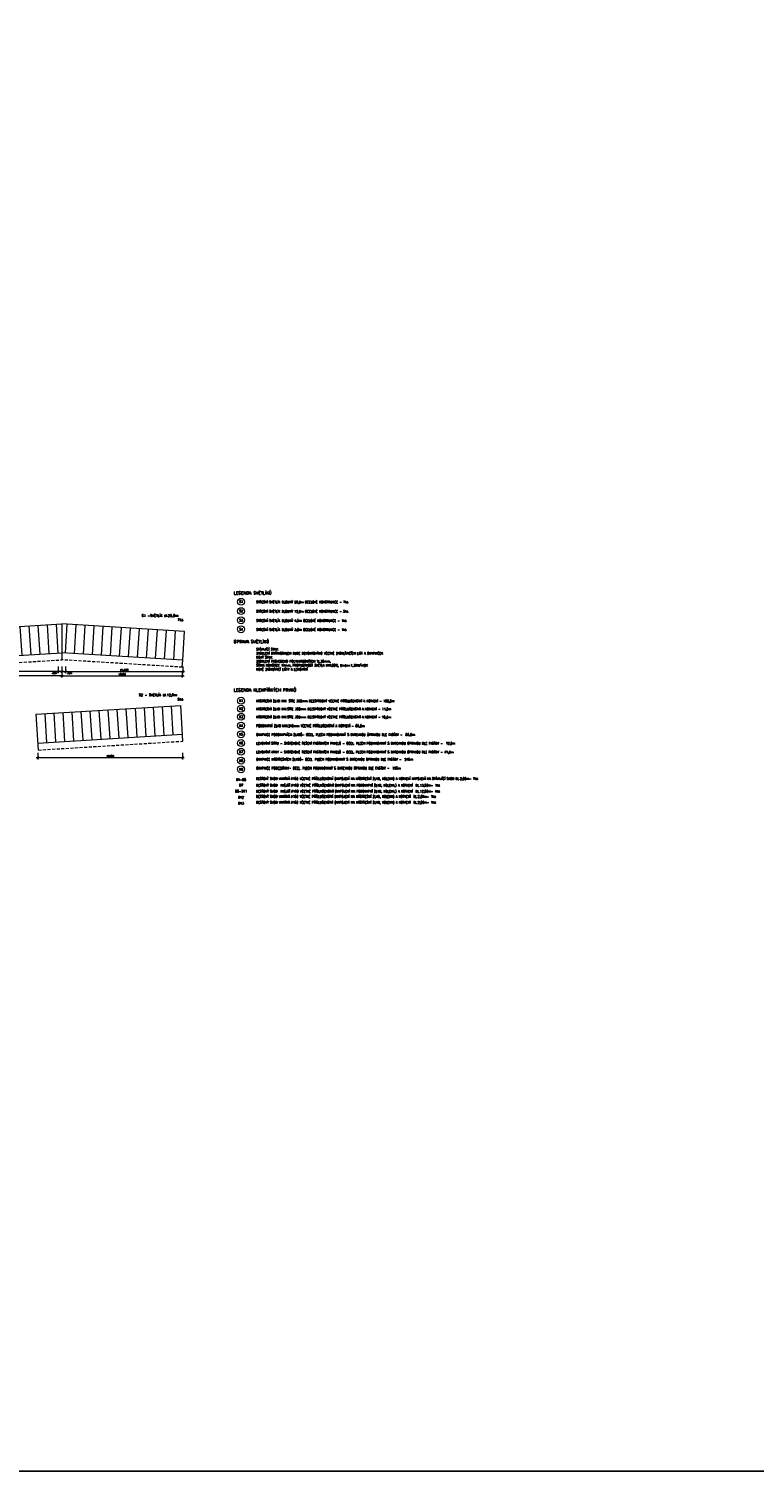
# Model space of a CAD drawing. Header units: millimetres. Extents: x -485339 to 350584, y -1189934 to 0.
# Tile 40 of 178: x -152662 to -92446, y -1189934 to -1070180. Entities that reach past the tile are written whole.
import ezdxf
from ezdxf.enums import TextEntityAlignment as Align

# ---------------------------------------------------------------- set-up
doc = ezdxf.new("R2010")
doc.units = ezdxf.units.MM
doc.header["$LTSCALE"] = 10
doc.linetypes.add('ČÁRKOVANÁ', pattern=[19.05, 12.7, -6.35])
doc.layers.get('Defpoints').update_dxf_attribs({"color": 201})
for name, color, linetype, lineweight in [('N_popis', 10, 'Continuous', 18), ('N_čáry_plné', 10, 'Continuous', 18), ('N_čáry_pod', 10, 'ČÁRKOVANÁ', 18), ('St_popis', 250, 'Continuous', 18)]:
    doc.layers.add(name, color=color, linetype=linetype, lineweight=lineweight)
doc.styles.add('Andy', font='arial.ttf')
doc.styles.add('ROMANS', font='romans.shx', dxfattribs={"width": 0.8})
doc.styles.get("Standard").update_dxf_attribs({"font": 'simplex.shx', "width": 0.8})
doc.dimstyles.new('stavebníM100', dxfattribs={"dimtxt": 165, "dimasz": 170, "dimexe": 150, "dimexo": 100, "dimgap": 30, "dimtad": 1, "dimdec": 0, "dimtxsty": 'Standard', "dimblk": 'OBLIQUE', "dimcen": -2.5, "dimdle": 150, "dimclrd": 256, "dimclre": 256, "dimclrt": 256, "dimadec": 4, "dimazin": 0, "dimtfac": 1, "dimtdec": 0, "dimtmove": 2, "dimatfit": 3, "dimldrblk": 'OBLIQUE', "dimfxl": 400, "dimfxlon": 1, "dimlwd": -1, "dimlwe": -1, "dimarcsym": 0})

# ---------------------------------------------------------------- blocks, each defined once
blk = doc.blocks.new('*U7485')
at = {"layer": 'N_čáry_plné'}
blk.add_lwpolyline([(0, -1196), (0, 1196)], dxfattribs=at)
blk = doc.blocks.new('*U7486')
at = {"layer": 'N_čáry_plné'}
for p in [(0, 0), (750, 0), (1500, 0), (2250, 0), (3000, 0), (3750, 0), (4500, 0), (5250, 0), (6000, 0), (6750, 0), (7500, 0), (8250, 0), (9000, 0), (9750, 0), (10500, 0)]:
    blk.add_blockref('*U7485', p, dxfattribs=at)
blk = doc.blocks.new('*U7490')
at = {"layer": 'N_čáry_plné'}
blk.add_lwpolyline([(0, -1196), (0, 1196)], dxfattribs=at)
blk = doc.blocks.new('*U7489')
at = {"layer": 'N_čáry_plné'}
for p in [(0, 0), (750, 0), (1500, 0), (2250, 0), (3000, 0), (3750, 0), (4500, 0), (5250, 0), (6000, 0), (6750, 0), (7500, 0), (8250, 0), (9000, 0), (9750, 0)]:
    blk.add_blockref('*U7490', p, dxfattribs=at)
blk = doc.blocks.new('_OBLIQUE')
at = {"color": 0, "linetype": 'ByBlock'}
blk.add_line((-0.5, -0.5), (0.5, 0.5), dxfattribs=at)
blk = doc.blocks.new('*D7500')
at = {"layer": 'Defpoints', "color": 0}
for p in [(-139909, -1128747), (-151909, -1129481), (-139909, -1130689)]:
    blk.add_point(p, dxfattribs=at)
at = {"layer": 'N_čáry_plné'}
for p, q in [((-151909, -1130289), (-151909, -1130839)), ((-139909, -1130289), (-139909, -1130839)), ((-152059, -1130689), (-139759, -1130689))]:
    blk.add_line(p, q, dxfattribs=at)
at = {"layer": 'N_čáry_plné', "linetype": 'ByBlock', "xscale": 170, "yscale": 170, "zscale": 170, "rotation": 180}
blk.add_blockref('_OBLIQUE', (-151909, -1130689), dxfattribs=at)
at = {"layer": 'N_čáry_plné', "linetype": 'ByBlock', "xscale": 170, "yscale": 170, "zscale": 170}
blk.add_blockref('_OBLIQUE', (-139909, -1130689), dxfattribs=at)
at = {"layer": 'N_čáry_plné', "insert": (-145909, -1130577), "char_height": 165, "attachment_point": 5}
blk.add_mtext('12000', dxfattribs=at)
blk = doc.blocks.new('*D7501')
at = {"layer": 'Defpoints', "color": 0}
for p in [(-150232, -1122009), (-149926, -1121991), (-150232, -1123535)]:
    blk.add_point(p, dxfattribs=at)
at = {"layer": 'N_čáry_plné'}
for p, q in [((-150232, -1123135), (-150232, -1123685)), ((-149926, -1123135), (-149926, -1123685)), ((-149776, -1123535), (-150382, -1123535))]:
    blk.add_line(p, q, dxfattribs=at)
at = {"layer": 'N_čáry_plné', "linetype": 'ByBlock', "xscale": 170, "yscale": 170, "zscale": 170, "rotation": 180}
blk.add_blockref('_OBLIQUE', (-150232, -1123535), dxfattribs=at)
at = {"layer": 'N_čáry_plné', "linetype": 'ByBlock', "xscale": 170, "yscale": 170, "zscale": 170}
blk.add_blockref('_OBLIQUE', (-149926, -1123535), dxfattribs=at)
at = {"layer": 'N_čáry_plné', "insert": (-150554, -1123663), "char_height": 165, "attachment_point": 5}
blk.add_mtext('305', dxfattribs=at)
blk = doc.blocks.new('*D7502')
at = {"layer": 'Defpoints', "color": 0}
for p in [(-150232, -1122009), (-159963, -1122604), (-159963, -1123535)]:
    blk.add_point(p, dxfattribs=at)
at = {"layer": 'N_čáry_plné'}
for p, q in [((-159963, -1123135), (-159963, -1123685)), ((-150232, -1123135), (-150232, -1123685)), ((-150082, -1123535), (-160113, -1123535))]:
    blk.add_line(p, q, dxfattribs=at)
at = {"layer": 'N_čáry_plné', "linetype": 'ByBlock', "xscale": 170, "yscale": 170, "zscale": 170, "rotation": 180}
blk.add_blockref('_OBLIQUE', (-159963, -1123535), dxfattribs=at)
at = {"layer": 'N_čáry_plné', "linetype": 'ByBlock', "xscale": 170, "yscale": 170, "zscale": 170}
blk.add_blockref('_OBLIQUE', (-150232, -1123535), dxfattribs=at)
at = {"layer": 'N_čáry_plné', "insert": (-155098, -1123422), "char_height": 165, "attachment_point": 5}
blk.add_mtext('13x750', dxfattribs=at)
blk = doc.blocks.new('*D7503')
at = {"layer": 'Defpoints', "color": 0}
for p in [(-149926, -1121990), (-159926, -1123182), (-159926, -1123893)]:
    blk.add_point(p, dxfattribs=at)
at = {"layer": 'N_čáry_plné'}
for p, q in [((-149776, -1123893), (-160076, -1123893)), ((-159926, -1123493), (-159926, -1124043)), ((-149926, -1123493), (-149926, -1124043))]:
    blk.add_line(p, q, dxfattribs=at)
at = {"layer": 'N_čáry_plné', "linetype": 'ByBlock', "xscale": 170, "yscale": 170, "zscale": 170, "rotation": 180}
blk.add_blockref('_OBLIQUE', (-159926, -1123893), dxfattribs=at)
at = {"layer": 'N_čáry_plné', "linetype": 'ByBlock', "xscale": 170, "yscale": 170, "zscale": 170}
blk.add_blockref('_OBLIQUE', (-149926, -1123893), dxfattribs=at)
at = {"layer": 'N_čáry_plné', "insert": (-154926, -1123780), "char_height": 165, "attachment_point": 5}
blk.add_mtext('10000', dxfattribs=at)
blk = doc.blocks.new('*U7505')
at = {"layer": 'N_čáry_plné'}
blk.add_lwpolyline([(0, -1196), (0, 1196)], dxfattribs=at)
blk = doc.blocks.new('*U7504')
at = {"layer": 'N_čáry_plné'}
for p in [(0, 0), (750, 0), (1500, 0), (2250, 0), (3000, 0), (3750, 0), (4500, 0), (5250, 0), (6000, 0), (6750, 0), (7500, 0), (8250, 0), (9000, 0), (9750, 0)]:
    blk.add_blockref('*U7505', p, dxfattribs=at)
blk = doc.blocks.new('*D7506')
at = {"layer": 'Defpoints', "color": 0}
for p in [(-149926, -1121991), (-149621, -1122009), (-149621, -1123535)]:
    blk.add_point(p, dxfattribs=at)
at = {"layer": 'N_čáry_plné'}
for p, q in [((-149926, -1123135), (-149926, -1123685)), ((-149621, -1123135), (-149621, -1123685)), ((-150076, -1123535), (-149471, -1123535))]:
    blk.add_line(p, q, dxfattribs=at)
at = {"layer": 'N_čáry_plné', "linetype": 'ByBlock', "xscale": 170, "yscale": 170, "zscale": 170, "rotation": 180}
blk.add_blockref('_OBLIQUE', (-149926, -1123535), dxfattribs=at)
at = {"layer": 'N_čáry_plné', "linetype": 'ByBlock', "xscale": 170, "yscale": 170, "zscale": 170}
blk.add_blockref('_OBLIQUE', (-149621, -1123535), dxfattribs=at)
at = {"layer": 'N_čáry_plné', "insert": (-149298, -1123663), "char_height": 165, "attachment_point": 5}
blk.add_mtext('305', dxfattribs=at)
blk = doc.blocks.new('*D7507')
at = {"layer": 'Defpoints', "color": 0}
for p in [(-149621, -1122009), (-139889, -1122604), (-139889, -1123535)]:
    blk.add_point(p, dxfattribs=at)
at = {"layer": 'N_čáry_plné'}
for p, q in [((-149621, -1123135), (-149621, -1123685)), ((-139889, -1123135), (-139889, -1123685)), ((-149771, -1123535), (-139739, -1123535))]:
    blk.add_line(p, q, dxfattribs=at)
at = {"layer": 'N_čáry_plné', "linetype": 'ByBlock', "xscale": 170, "yscale": 170, "zscale": 170, "rotation": 180}
blk.add_blockref('_OBLIQUE', (-149621, -1123535), dxfattribs=at)
at = {"layer": 'N_čáry_plné', "linetype": 'ByBlock', "xscale": 170, "yscale": 170, "zscale": 170}
blk.add_blockref('_OBLIQUE', (-139889, -1123535), dxfattribs=at)
at = {"layer": 'N_čáry_plné', "insert": (-144755, -1123422), "char_height": 165, "attachment_point": 5}
blk.add_mtext('13x750', dxfattribs=at)
blk = doc.blocks.new('*D7508')
at = {"layer": 'Defpoints', "color": 0}
for p in [(-149926, -1121990), (-139926, -1123182), (-139926, -1123893)]:
    blk.add_point(p, dxfattribs=at)
at = {"layer": 'N_čáry_plné'}
for p, q in [((-150076, -1123893), (-139776, -1123893)), ((-149926, -1123493), (-149926, -1124043)), ((-139926, -1123493), (-139926, -1124043))]:
    blk.add_line(p, q, dxfattribs=at)
at = {"layer": 'N_čáry_plné', "linetype": 'ByBlock', "xscale": 170, "yscale": 170, "zscale": 170, "rotation": 180}
blk.add_blockref('_OBLIQUE', (-149926, -1123893), dxfattribs=at)
at = {"layer": 'N_čáry_plné', "linetype": 'ByBlock', "xscale": 170, "yscale": 170, "zscale": 170}
blk.add_blockref('_OBLIQUE', (-139926, -1123893), dxfattribs=at)
at = {"layer": 'N_čáry_plné', "insert": (-144926, -1123780), "char_height": 165, "attachment_point": 5}
blk.add_mtext('10000', dxfattribs=at)

msp = doc.modelspace()

# ---------------------------------------------------------------- linework, layer by layer
at = {"layer": 'Defpoints'}
msp.add_lwpolyline([(-480994, -929890.9), (286897.8, -929890.9), (286897.8, -1189933.9), (-480994, -1189933.9)], close=True, dxfattribs=at)
at = {"layer": 'N_čáry_plné'}
for points in [[(-160109.4, -1120217.1), (-149927.2, -1119594.3)], [(-149926.2, -1119594.3), (-149926.2, -1122570.6)], [(-149926.2, -1119594.3), (-149926.2, -1122570.6)], [(-139742.9, -1120217.1), (-149925.2, -1119594.3)], [(-159963.4, -1122604.4), (-149926.2, -1121990.5)], [(-139888.9, -1122604.4), (-149926.2, -1121990.5)], [(-139926.3, -1123182.2), (-139890.9, -1122604.2)], [(-152054.6, -1127093.5), (-140055, -1126359.5)], [(-139873.6, -1129324.8), (-140055, -1126359.5)], [(-151873.2, -1130058.7), (-152054.6, -1127093.5)], [(-151908.5, -1129480.8), (-139909, -1128746.8)]]:
    msp.add_lwpolyline(points, dxfattribs=at)
for centre in [(-135042.3, -1117751.5), (-135042.3, -1118526), (-135042.3, -1119286.8), (-135042.3, -1120034.1), (-135042.3, -1125968.8), (-135042.3, -1126629.6), (-135042.3, -1127300.5), (-135042.3, -1128027.2), (-135042.3, -1128753.8), (-135042.3, -1129480.5), (-135042.3, -1130207.2), (-135042.3, -1130933.8), (-135042.3, -1131660.5)]:
    msp.add_circle(centre, 285.9, dxfattribs=at)
at = {"layer": 'N_čáry_pod', "ltscale": 2}
for points in [[(-159926.1, -1123182.2), (-149926.2, -1122570.6)], [(-139926.3, -1123182.2), (-149926.2, -1122570.6)], [(-151873.2, -1130058.7), (-139873.6, -1129324.8)]]:
    msp.add_lwpolyline(points, dxfattribs=at)

# ---------------------------------------------------------------- block references
at = {"layer": 'N_čáry_plné', "rotation": 3.500000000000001}
for name, p in [('*U7489', (-160036.4, -1121410.7)), ('*U7486', (-151232.9, -1128241.3))]:
    msp.add_blockref(name, p, dxfattribs=at)
at = {"layer": 'N_čáry_plné', "xscale": -1, "rotation": 356.5}
msp.add_blockref('*U7504', (-139815.9, -1121410.7), dxfattribs=at)

# ---------------------------------------------------------------- texts
at = {"layer": 'N_popis', "width": 0.8}
for s, p in [('S1', (-135042.3, -1117751.5)), ('S2', (-135042.3, -1118526)), ('S3', (-135042.3, -1119286.8)), ('S4', (-135042.3, -1120034.1)), ('K1', (-135042.3, -1125968.8)), ('K2', (-135042.3, -1126629.6)), ('K3', (-135042.3, -1127300.5)), ('K4', (-135042.3, -1128027.2)), ('K5', (-135042.3, -1128753.8)), ('K6', (-135042.3, -1129480.5)), ('K7', (-135042.3, -1130207.2)), ('K8', (-135042.3, -1130933.8)), ('K9', (-135042.3, -1131660.5)), ('D1-D6', (-135042.3, -1132513)), ('D8-D11', (-135042.3, -1133476.4)), ('D12', (-135042.3, -1133976.4)), ('D7', (-135042.3, -1132976.4)), ('D13', (-135042.3, -1134476.4))]:
    msp.add_text(s, height=200, dxfattribs=at).set_placement(p, align=Align.MIDDLE_CENTER)
at = {"layer": 'St_popis', "attachment_point": 1, "style": 'Andy'}
for s, insert, char_height in [('{\\Fromand|c0;LEGENDA SVĚTLÍKŮ }', (-135659.2, -1116887.6), 250), ('{\\Fromand|c0;S1 -SVĚTLÍK dl.20,0m}', (-143296.7, -1118793.4), 200), ('{\\Fromand|c0;7ks}', (-140314.6, -1119151.8), 200), ('{\\Fromand|c0;ÚPRAVA SVĚTLÍKŮ}', (-135659.2, -1120933.4), 250), ('{\\Fromand|c0;S2 - SVĚTLÍK dl.12,0m}', (-143531.5, -1125382.2), 200), ('{\\Fromand|c0;LEGENDA KLEMPÍŘKÝCH PRVKŮ}', (-135659.2, -1124952.6), 250), ('{\\Fromand|c0;5ks}', (-140314.6, -1125740.6), 200)]:
    msp.add_mtext(s, dxfattribs=dict(at, insert=insert, char_height=char_height))
at = {"layer": 'St_popis', "char_height": 200, "attachment_point": 1, "style": 'ROMANS'}
for s, insert, width in [('STŘEŠNÍ SVĚTLÍK DLOUHÝ 20,0m OCELOVÉ KONSTRUKCE - 7ks', (-133785.5, -1117676.5), 17412.882), ('STŘEŠNÍ SVĚTLÍK DLOUHÝ 12,0m OCELOVÉ KONSTRUKCE - 5ks', (-133785.5, -1118451), 17412.882), ('STŘEŠNÍ SVĚTLÍK DLOUHÝ 4,5m OCELOVÉ KONSTRUKCE - 1ks', (-133785.5, -1119211.8), 17412.882), ('STŘEŠNÍ SVĚTLÍK DLOUHÝ 3,0m OCELOVÉ KONSTRUKCE - 1ks', (-133785.5, -1119959.1), 17412.882), ('STÁVAJÍCÍ STAV:\\PZASKLENÍ DRÁTKOSKLEM BUDE DEMONTOVÁNO VČETNĚ ZASKLÍVACÍCH LIŠT A OKAPNIČEK\\PNOVÝ STAV:\\PZASKLENÍ PROVEDENO POLYKARBONÁTEM TL.25mm, \\PŠÍŘKA KOMŮREK 14mm, PROPUSTNOST SVĚTLA MIN.60%, Umax=1,39W/m2K\\PNOVÉ ZASKLÍVACÍ LIŠTY A LEMOVÁNÍ', (-133785.5, -1121589.5), 17412.882), ('NÁSTŘEŠNÍ ŽLAB MIN. ŠÍŘE 350mm BEZSPÁDOVÝ VČETNĚ PŘÍSLUŠENSTVÍ A KOTVENÍ - 100,0m', (-133785.5, -1125893.8), 17412.882), ('NÁSTŘEŠNÍ ŽLAB MIN.ŠÍŘE 350mm BEZSPÁDOVÝ VČETNĚ PŘÍSLUŠENSTVÍ A KOTVENÍ - 11,0m', (-133785.5, -1126554.6), 17412.882), ('NÁSTŘEŠNÍ ŽLAB MIN.ŠÍŘE 350mm BEZSPÁDOVÝ VČETNĚ PŘÍSLUŠENSTVÍ A KOTVENÍ - 10,6m', (-133785.5, -1127225.5), 17412.882), ('PODOKAPNÍ ŽLAB MIN.240mm VČETNĚ PŘÍSLUŠENSTVÍ A KOTVENÍ - 85,6m', (-133785.5, -1127952.1), 17412.882), ('OKAPNICE PODOKAPNÍCH ŽLABŮ- OCEL. PLECH POZINKOVANÝ S BAREVNOU ÚPRAVOU DLE FASÁDY -  85,6m', (-133785.5, -1128678.8), 18683.642), ('LEMOVÁNÍ ŠTÍTU - SYSTÉMOVÉ ŘEŠENÍ FASÁDNÍCH PANELŮ - OCEL. PLECH POZINKOVANÝ S BAREVNOU ÚPRAVOU DLE FASÁDY -  72,0m', (-133785.5, -1129405.5), 18683.642), ('LEMOVÁNÍ ATIKY - SYSTÉMOVÉ ŘEŠENÍ FASÁDNÍCH PANELŮ - OCEL. PLECH POZINKOVANÝ S BAREVNOU ÚPRAVOU DLE FASÁDY - 41,0m', (-133785.5, -1130132.2), 18683.642), ('OKAPNICE NÁSTŘEŠNÍCH ŽLABŮ- OCEL. PLECH POZINKOVANÝ S BAREVNOU ÚPRAVOU DLE FASÁDY -  245m', (-133785.5, -1130736.9), 18683.642), ('OKAPNICE PODEZDÍVKY- OCEL. PLECH POZINKOVANÝ S BAREVNOU ÚPRAVOU DLE FASÁDY -  195m', (-133785.5, -1131463.5), 18683.642), ('DEŠŤOVÝ SVOD VNITŘNÍ %%C150 VČETNĚ PŘÍSLUŠENSTVÍ (NAPOJENÍ NA NÁSTŘEŠNÍ ŽLAB, KOLENA) A KOTVENÍ NAPOJENÍ NA STÁVAJÍCÍ SVOD DL.2,00m- 7ks', (-133789.3, -1132330.6), 20128.701), ('DEŠŤOVÝ SVOD  VNĚJŠÍ %%C150 VČETNĚ PŘÍSLUŠENSTVÍ (NAPOJENÍ NA PODOKAPNÍ ŽLAB, KOLENA,) A KOTVENÍ  DL.13,50m- 1ks', (-133785.5, -1132881.2), 17412.882), ('DEŠŤOVÝ SVOD  VNĚJŠÍ %%C150 VČETNĚ PŘÍSLUŠENSTVÍ (NAPOJENÍ NA PODOKAPNÍ ŽLAB, KOLENA,) A KOTVENÍ  DL.12,50m- 4ks', (-133785.5, -1133381.2), 17412.882), ('DEŠŤOVÝ SVOD VNITŘNÍ %%C150 VČETNĚ PŘÍSLUŠENSTVÍ (NAPOJENÍ NA NÁSTŘEŠNÍ ŽLAB, KOLENA) A KOTVENÍ  DL.2,00m- 1ks', (-133785.5, -1133818.7), 17412.882), ('DEŠŤOVÝ SVOD VNITŘNÍ %%C150 VČETNĚ PŘÍSLUŠENSTVÍ (NAPOJENÍ NA NÁSTŘEŠNÍ ŽLAB, KOLENA) A KOTVENÍ  DL.2,00m- 1ks', (-133785.5, -1134307.8), 17412.882)]:
    msp.add_mtext(s, dxfattribs=dict(at, insert=insert, width=width))

# ---------------------------------------------------------------- dimensions: what is measured, and where the dimension line sits
at = {"layer": 'N_čáry_plné'}
dim = msp.add_linear_dim(base=(-159963.4, -1123534.7), p1=(-150231.6, -1122009.1), p2=(-159963.4, -1122604.4), text='13x750', dimstyle='stavebníM100', override={"dimtxsty": 'Standard'}, dxfattribs=at)
dim.commit()
dim.dimension.update_dxf_attribs({"geometry": '*D7502', "text_midpoint": (-155097.5, -1123422.2)})
for base, p1, p2, picture, middle in [((-159926.1, -1123892.9), (-149926.2, -1121990.5), (-159926.1, -1123182.2), '*D7503', (-154926.1, -1123780.4)), ((-139908.9614, -1130689.3732), (-151908.538, -1129480.7526), (-139908.9614, -1128746.8271), '*D7500', (-145908.7497, -1130576.8732))]:
    dim = msp.add_linear_dim(base=base, p1=p1, p2=p2, dimstyle='stavebníM100', dxfattribs=at)
    dim.commit()
    dim.dimension.update_dxf_attribs({"geometry": picture, "text_midpoint": middle})
dim = msp.add_linear_dim(base=(-150231.6, -1123534.7), p1=(-149926.2, -1121990.5), p2=(-150231.6, -1122009.1), dimstyle='stavebníM100', dxfattribs=at)
dim.commit()
dim.dimension.update_dxf_attribs({"geometry": '*D7501', "text_midpoint": (-150553.9, -1123662.7), "dimtype": 160})
dim = msp.add_linear_dim(base=(-149620.8, -1123534.7), p1=(-149926.2, -1121990.5), p2=(-149620.8, -1122009.1), angle=180, dimstyle='stavebníM100', dxfattribs=at)
dim.commit()
dim.dimension.update_dxf_attribs({"geometry": '*D7506', "text_midpoint": (-149298.5, -1123662.7), "dimtype": 160})
dim = msp.add_linear_dim(base=(-139926.3, -1123892.9), p1=(-149926.2, -1121990.5), p2=(-139926.3, -1123182.2), angle=180, dimstyle='stavebníM100', dxfattribs=at)
dim.commit()
dim.dimension.update_dxf_attribs({"geometry": '*D7508', "text_midpoint": (-144926.2, -1123780.4)})
dim = msp.add_linear_dim(base=(-139888.9, -1123534.7), p1=(-149620.8, -1122009.1), p2=(-139888.9, -1122604.4), angle=180, text='13x750', dimstyle='stavebníM100', override={"dimtxsty": 'Standard'}, dxfattribs=at)
dim.commit()
dim.dimension.update_dxf_attribs({"geometry": '*D7507', "text_midpoint": (-144754.9, -1123422.2)})

doc.saveas('drawing.dxf')
